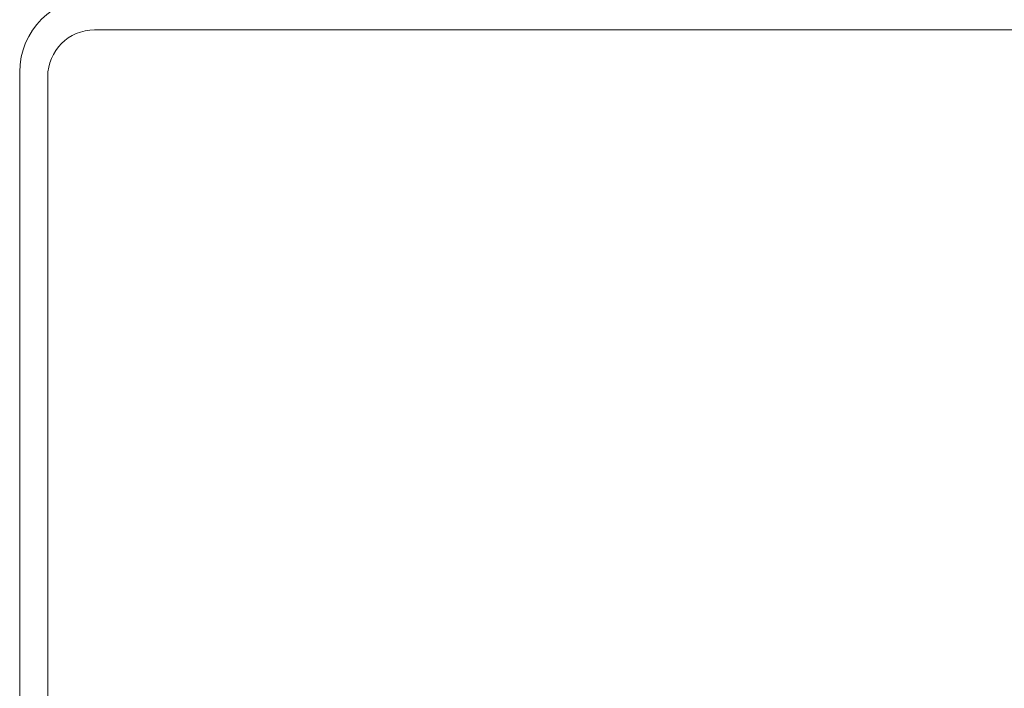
# Model space of a CAD drawing. Header units: millimetres. Extents: x -114 to 74467, y -1893 to 23658.
# Tile 11 of 52: x 12841 to 13052, y 17939 to 18083. Entities that reach past the tile are written whole.
import ezdxf

# ---------------------------------------------------------------- set-up
doc = ezdxf.new("R2010")
doc.units = ezdxf.units.MM
doc.header["$LTSCALE"] = 100
doc.layers.add('AL74----_KEUKEN', color=7, linetype='Continuous')

# ---------------------------------------------------------------- blocks, each defined once
blk = doc.blocks.new('Keukenblok koningspunt SvdT')
at = {"layer": 'AL74----_KEUKEN', "linetype": 'Continuous', "lineweight": 18}
for p, q in [((-476, 1737), (-96, 1737)), ((-492, 1248), (-492, 1728)), ((-486, 1249), (-486, 1727))]:
    blk.add_line(p, q, dxfattribs=at)
for centre, radius in [((-476, 1728), 16), ((-476, 1727), 10)]:
    blk.add_arc(centre, radius, 90, 180, dxfattribs=at)

msp = doc.modelspace()

# ---------------------------------------------------------------- block references
at = {"layer": 'AL74----_KEUKEN'}
msp.add_blockref('Keukenblok koningspunt SvdT', (13332.83, 16343.33), dxfattribs=at)
msp.add_blockref('Keukenblok koningspunt SvdT', (13332.83, 16343.33), dxfattribs=at)

doc.saveas('drawing.dxf')
